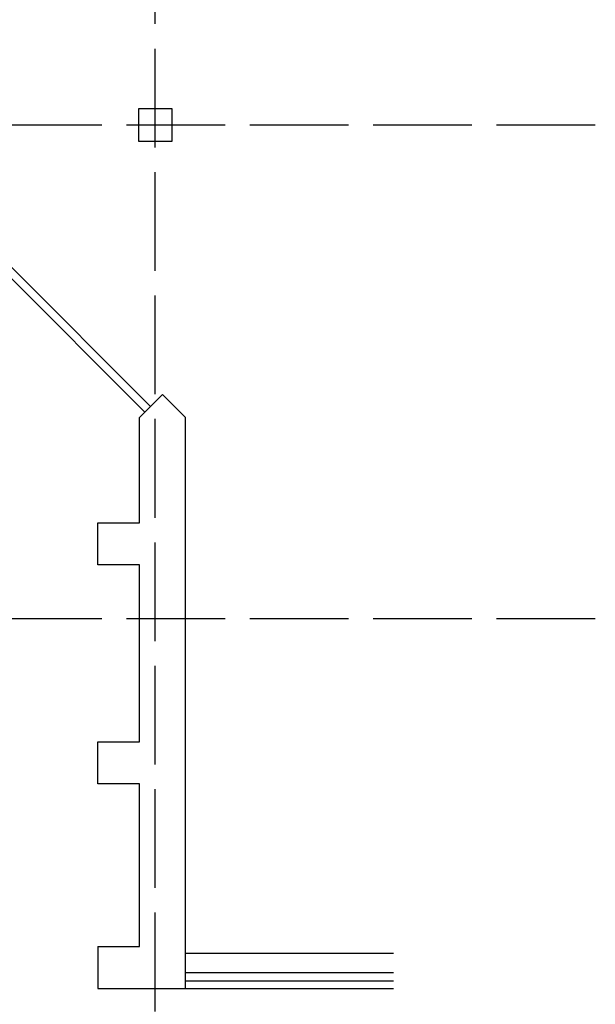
# Model space of a CAD drawing. Header units: millimetres. Extents: x -56303 to -45239, y -20463 to -4540.
# Tile 222 of 256: x -49987 to -49287, y -12646 to -11449. Entities that reach past the tile are written whole.
import ezdxf

# ---------------------------------------------------------------- set-up
doc = ezdxf.new("R2010")
doc.units = ezdxf.units.MM
doc.linetypes.add('ACAD_ISO02W100', pattern=[15, 12, -3])
doc.layers.add('_HVAC_podkład', color=8, linetype='Continuous')

msp = doc.modelspace()

# ---------------------------------------------------------------- linework, layer by layer
at = {"layer": '_HVAC_podkład', "linetype": 'ACAD_ISO02W100', "ltscale": 10}
for p, q in [((-49822.44, -14304.55), (-49822.44, -9928.09)), ((-49287.21, -11577.36), (-53857.52, -11577.36)), ((-49287.21, -12177.36), (-53857.52, -12177.36))]:
    msp.add_line(p, q, dxfattribs=at)
at = {"layer": '_HVAC_podkład'}
msp.add_lwpolyline([(-49842.44, -11557.36), (-49802.44, -11557.36), (-49802.44, -11597.36), (-49842.44, -11597.36)], close=True, dxfattribs=at)
for points in [[(-49828.05, -11919.35), (-50166.68, -11580.71)], [(-49835.12, -11926.42), (-50173.75, -11587.79)], [(-49841.44, -11932.74), (-49813.44, -11904.74)], [(-49785.44, -11932.74), (-49813.44, -11904.74)], [(-49841.44, -12060.86), (-49841.44, -11932.74)], [(-49785.44, -12060.86), (-49785.44, -11932.74)], [(-49892.44, -12575.86), (-49892.44, -12626.86), (-49785.44, -12626.86), (-49785.44, -11956.03)], [(-49892.44, -12575.86), (-49841.44, -12575.86), (-49841.44, -12377.86), (-49892.44, -12377.86), (-49892.44, -12326.86), (-49841.44, -12326.86), (-49841.44, -12111.86), (-49892.44, -12111.86), (-49892.44, -12060.86), (-49841.44, -12060.86), (-49841.44, -12060.86)], [(-49785.44, -12583.86), (-49532.64, -12583.86)], [(-49785.44, -12607.28), (-49532.64, -12607.28)], [(-49785.44, -12617.28), (-49532.64, -12617.28)], [(-49785.44, -12626.86), (-49532.64, -12626.86)]]:
    msp.add_lwpolyline(points, dxfattribs=at)

doc.saveas('drawing.dxf')
